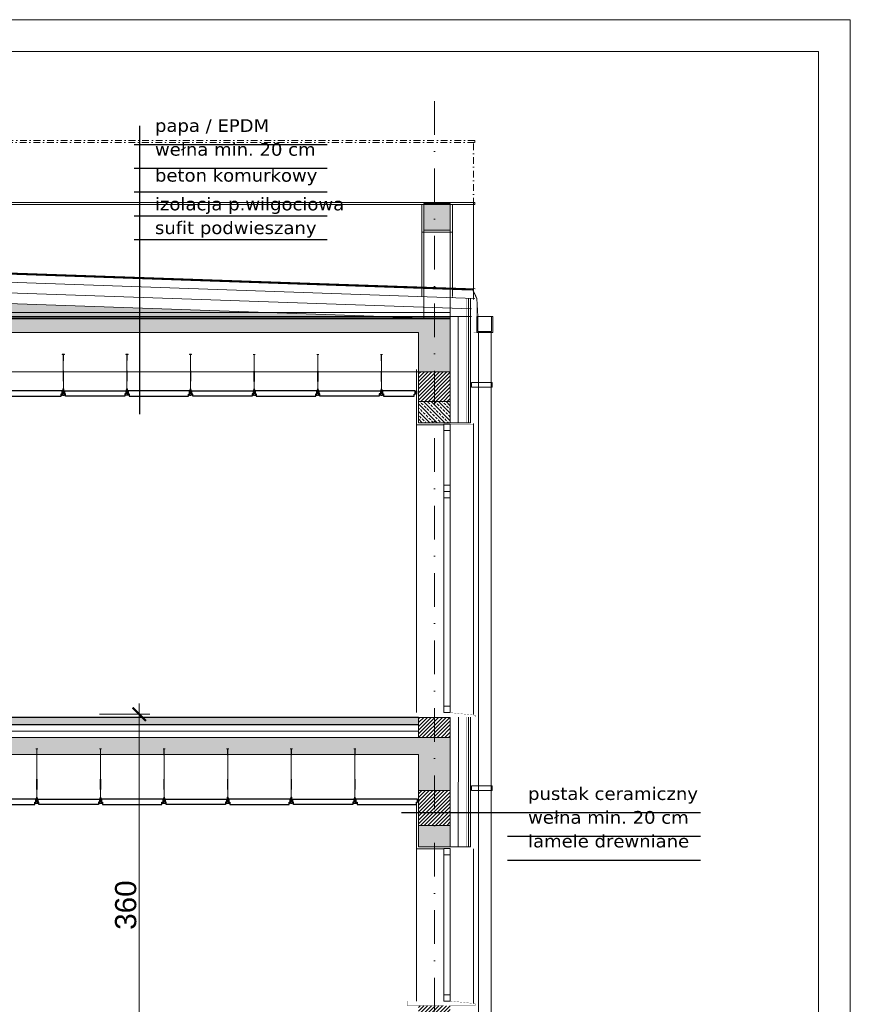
# Model space of a CAD drawing. Extents: x 4615668 to 9294084, y 5331114 to 10688993.
# Tile 34 of 181: x 4653100 to 4653884, y 5338565 to 5339494. Entities that reach past the tile are written whole.
import ezdxf
from ezdxf.lldxf.tags import DXFTag

# ---------------------------------------------------------------- set-up
doc = ezdxf.new("R2010")
doc.units = 0
doc.header["$MEASUREMENT"] = 0
doc.linetypes.add('DASHDOT', pattern=[25.4, 12.7, -6.35, 0, -6.35])
for name, color, linetype in [('_', 7, 'Continuous'), ('DIM', 7, 'Continuous'), ('K_WIDOK', 8, 'Continuous'), ('sciany', 1, 'Continuous'), ('STOLARKA', 4, 'Continuous'), ('strop podw.', 3, 'Continuous')]:
    doc.layers.add(name, color=color, linetype=linetype)
for name, color, linetype, lineweight in [('balustrada', 252, 'Continuous', 5), ('hatch', 253, 'Continuous', 0), ('ocieplenie', 214, 'Continuous', 13), ('Osie', 175, 'DASHDOT', 9), ('posadzka', 94, 'Continuous', 15), ('sciany - mur', 1, 'Continuous', 30), ('tynk', 252, 'Continuous', 5), ('wieszaki suf.p.', 253, 'Continuous', 5)]:
    doc.layers.add(name, color=color, linetype=linetype, lineweight=lineweight)
doc.styles.add('Arial Narrow 20', font='arial.ttf', dxfattribs={"height": 20})
doc.styles.add('janusz', font='txt', dxfattribs={"height": 10})
doc.linetypes.add('BATTING', pattern='A,0.00254,-2.54,[134,ltypeshp.shx,S=2.54,R=0,X=-2.54,Y=0],-5.08,[134,ltypeshp.shx,S=2.54,R=180,X=2.54,Y=0],-2.54', length=10.16254)
tags = doc.linetypes.add('DASH', pattern=[15, 10, -5]).pattern_tags.tags
tags[6:7] = [DXFTag(74, 4), DXFTag(75, 0), DXFTag(340, '0'), DXFTag(46, 0.0), DXFTag(50, 0.0), DXFTag(44, 0.0), DXFTag(45, 0.0)]
tags[4:5] = [DXFTag(74, 4), DXFTag(75, 0), DXFTag(340, '0'), DXFTag(46, 0.0), DXFTag(50, 0.0), DXFTag(44, 0.0), DXFTag(45, 0.0)]
doc.dimstyles.new('1do100 ok', dxfattribs={"dimscale": 0.5, "dimtxt": 12, "dimasz": 25, "dimexe": 20, "dimexo": 0, "dimgap": 5, "dimtad": 1, "dimdec": 0, "dimzin": 9, "dimtxsty": 'Arial Narrow 20', "dimblk": 'ARCHTICK', "dimcen": 3, "dimdle": 20, "dimclrd": 256, "dimclre": 256, "dimclrt": 256, "dimadec": 0, "dimazin": 2, "dimtfac": 1, "dimtdec": 0, "dimtix": 1, "dimtmove": 2, "dimatfit": 3, "dimldrblk": 'NONE', "dimfxl": 0, "dimtvp": 1, "dimtolj": 1, "dimtzin": 0, "dimlwd": 5, "dimlwe": 5, "dimarcsym": 0})
pattern_1 = [(135, (-153.957, 5826.2337), (-3.535533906, -3.535533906), []), (135, (-153.957, 5829.769), (-3.535533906, -3.535533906), [2.5, -1.25])]
pattern_2 = [(45, (-153.957, 5826.2337), (-1.767766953, 1.767766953), [])]

# ---------------------------------------------------------------- blocks, each defined once
blk = doc.blocks.new('_ArchTick')
at = {"color": 0, "linetype": 'ByBlock', "const_width": 0.15}
blk.add_lwpolyline([(-0.5, -0.5), (0.5, 0.5)], dxfattribs=at)
blk = doc.blocks.new('*D3235')
at = {"layer": 'Defpoints', "color": 0, "lineweight": 0, "ltscale": 40}
for p in [(4653134.28, 5338838.75), (4653134.28, 5338478.75), (4653213.26, 5338478.75)]:
    blk.add_point(p, dxfattribs=at)
at = {"layer": 'DIM', "lineweight": 5, "ltscale": 40}
for p, q in [((4653213.26, 5338848.75), (4653213.26, 5338468.75)), ((4653175.76, 5338838.75), (4653223.26, 5338838.75)), ((4653175.76, 5338478.75), (4653223.26, 5338478.75))]:
    blk.add_line(p, q, dxfattribs=at)
at = {"layer": 'DIM', "linetype": 'ByBlock', "lineweight": 5, "ltscale": 40, "xscale": 12.5, "yscale": 12.5, "zscale": 12.5}
for p, rotation in [((4653213.26, 5338838.75), 90), ((4653213.26, 5338478.75), 270)]:
    blk.add_blockref('_ArchTick', p, dxfattribs=dict(at, rotation=rotation))
at = {"layer": 'DIM', "lineweight": 0, "ltscale": 40, "insert": (4653200.54, 5338658.75), "char_height": 20, "attachment_point": 5, "rotation": 90, "style": 'Arial Narrow 20'}
blk.add_mtext('\\A1;360', dxfattribs=at)
blk = doc.blocks.new('_None')
blk = doc.blocks.new('A$C604A1FD6')
at = {"color": 0, "ltscale": 60}
for p, q in [((0, 5), (0, 2)), ((1, 5), (1, 2)), ((60, 5), (60, 2))]:
    blk.add_line(p, q, dxfattribs=at)
blk.add_lwpolyline([(58, 2), (58, 0), (2, 0), (2, 2), (1, 2), (1, 5), (59, 5), (59, 2)], close=True, dxfattribs=at)
blk = doc.blocks.new('G$CDA4F7F8F')
at = {"layer": 'wieszaki suf.p.'}
for p, q in [((1.46, 6.08), (1.46, 47.58)), ((1.47, 14.07), (1.46, 6.08))]:
    blk.add_line(p, q, dxfattribs=at)
at = {"layer": 'wieszaki suf.p.', "linetype": 'Continuous'}
for p, q in [((1.26, 13.27), (1.26, 22.99)), ((1.66, 13.27), (1.66, 22.99))]:
    blk.add_line(p, q, dxfattribs=at)
at = {"layer": 'wieszaki suf.p.'}
blk.add_lwpolyline([(1.56, 45.72), (1.36, 45.72), (1.36, 51.52), (0.46, 51.52), (0.46, 51.72), (2.46, 51.72), (2.46, 51.52), (1.56, 51.52)], close=True, dxfattribs=at)
for points in [[(0.86, 5.16), (1.09, 5.16), (1.09, 2.91, 0.309747), (1.84, 2.91), (1.84, 5.16), (2.07, 5.16), (2.07, 1.37, 0.050199), (2.1, 0.88, 0.462729), (2.41, 0.81), (2.76, 1.11, -0.591447), (2.92, 1.04), (2.92, 0.14, -0.336476), (2.79, 0), (2.51, 0), (2.51, 0.2), (1.85, 0.2), (1.85, 0), (1.08, 0), (1.08, 0.2), (0.42, 0.2), (0.42, 0), (0.14, 0, -0.336476), (0, 0.14), (0, 1.04, -0.591447), (0.17, 1.11), (0.52, 0.81, 0.462729), (0.82, 0.88, 0.050199), (0.86, 1.37)], [(1.09, 5.16), (1.09, 5.91, -0.440677), (1.84, 5.91), (1.84, 2.91, -0.309747), (1.09, 2.91)]]:
    blk.add_lwpolyline(points, format="xyb", close=True, dxfattribs=at)
blk = doc.blocks.new('G$C599E6A1A')
at = {"layer": 'wieszaki suf.p.'}
for p, q in [((1.46, 6.08), (1.45, 34.57)), ((1.46, 14.07), (1.46, 6.08))]:
    blk.add_line(p, q, dxfattribs=at)
at = {"layer": 'wieszaki suf.p.', "linetype": 'Continuous'}
for p, q in [((1.27, 13.27), (1.27, 22.99)), ((1.67, 13.27), (1.67, 22.99))]:
    blk.add_line(p, q, dxfattribs=at)
at = {"layer": 'wieszaki suf.p.'}
blk.add_lwpolyline([(1.35, 32.72), (1.55, 32.72), (1.55, 38.52), (2.45, 38.52), (2.45, 38.72), (0.45, 38.72), (0.45, 38.52), (1.35, 38.52)], close=True, dxfattribs=at)
for points in [[(2.07, 5.16), (1.84, 5.16), (1.84, 2.91, -0.309747), (1.09, 2.91), (1.09, 5.16), (0.86, 5.16), (0.86, 1.37, -0.050199), (0.82, 0.88, -0.462729), (0.52, 0.81), (0.17, 1.11, 0.591447), (0, 1.04), (0, 0.14, 0.336476), (0.14, 0), (0.42, 0), (0.42, 0.2), (1.08, 0.2), (1.08, 0), (1.85, 0), (1.85, 0.2), (2.51, 0.2), (2.51, 0), (2.79, 0, 0.336476), (2.92, 0.14), (2.92, 1.04, 0.591447), (2.76, 1.11), (2.41, 0.81, -0.462729), (2.1, 0.88, -0.050199), (2.07, 1.37)], [(1.84, 5.16), (1.84, 5.91, 0.440677), (1.09, 5.91), (1.09, 2.91, 0.309747), (1.84, 2.91)]]:
    blk.add_lwpolyline(points, format="xyb", close=True, dxfattribs=at)
blk = doc.blocks.new('*D3242')
at = {"layer": 'Defpoints', "color": 0, "lineweight": 0, "ltscale": 40}
for p in [(4652374.34, 5339250.49), (4652635.04, 5339232.29), (4652373.66, 5339213.75), (4653504.74, 5339211.75), (4653524.66, 5339213.75)]:
    blk.add_point(p, dxfattribs=at)
at = {"layer": 'DIM', "lineweight": 5, "ltscale": 40}
blk.add_arc((4653446.38, 5339213.75), 811.56, 178.03699, 180, dxfattribs=at)
at = {"layer": 'DIM', "linetype": 'ByBlock', "lineweight": 5, "ltscale": 40, "xscale": 12.5, "yscale": 12.5, "zscale": 12.5}
for p, rotation in [((4652635.3, 5339241.55), 88.03698972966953), ((4652634.82, 5339213.75), 270)]:
    blk.add_blockref('_ArchTick', p, dxfattribs=dict(at, rotation=rotation))
at = {"layer": 'DIM', "lineweight": 0, "ltscale": 40, "insert": (4652622.27, 5339227.87), "char_height": 20, "attachment_point": 5, "rotation": 89.01849, "style": 'Arial Narrow 20'}
blk.add_mtext('\\A1;2%%d', dxfattribs=at)

msp = doc.modelspace()

# ---------------------------------------------------------------- hatches: boundary and pattern name
at = {"layer": 'hatch', "lineweight": 0, "ltscale": 40, "transparency": 33554687}
h = msp.add_hatch(dxfattribs=at)
h.set_pattern_fill('ANSI31', color=256, scale=20)
h.set_pattern_definition(pattern_2)
h.paths.add_polyline_path([(4652366.134, 5339211.752), (4652371.638, 5339211.753), (4652371.638, 5339329.626), (4652356.638, 5339329.626), (4652356.638, 5339211.753)])
h.paths.add_polyline_path([(4652375.638, 5339211.753), (4652375.638, 5339213.751), (4652375.638, 5339250.899), (4652375.638, 5339270.911), (4652375.638, 5339329.626), (4652371.638, 5339329.626), (4652371.638, 5339211.753)])
h.paths.add_polyline_path([(4652146.662, 5339215.865), (4652146.662, 5339153.751), (4652161.638, 5339153.751), (4652161.638, 5339215.865)])
h.paths.add_polyline_path([(4652165.638, 5339215.865), (4652161.638, 5339215.865), (4652161.638, 5339153.751), (4652165.638, 5339153.751)])
h.paths.add_polyline_path([(4652176.638, 5338816.751), (4652161.638, 5338816.751), (4652161.638, 5339133.751), (4652176.638, 5339133.751)])
h.paths.add_polyline_path([(4652161.638, 5338816.751), (4652161.638, 5339133.751), (4652146.638, 5339133.751), (4652146.638, 5338816.751)])
h.paths.add_polyline_path([(4652161.638, 5338748.751), (4652161.638, 5338796.751), (4652146.638, 5338796.751), (4652146.638, 5338748.751)])
h.paths.add_polyline_path([(4652176.638, 5338748.751), (4652176.638, 5338796.751), (4652161.638, 5338796.751), (4652161.638, 5338748.751)])
h.paths.add_polyline_path([(4652176.638, 5338468.751), (4652176.638, 5338475.751), (4652176.638, 5338476.376), (4652161.638, 5338476.376), (4652161.638, 5338463.751), (4652176.638, 5338463.751), (4652176.638, 5338468.751)], is_closed=False)
h.paths.add_polyline_path([(4652161.638, 5338476.376), (4652146.638, 5338476.376), (4652146.638, 5338463.751), (4652161.638, 5338463.751), (4652161.638, 5338476.376)], is_closed=False)
h.paths.add_polyline_path([(4652906.638, 5338703.751), (4652921.608, 5338703.751), (4652921.608, 5338766.751), (4652906.638, 5338766.751)])
h.paths.add_polyline_path([(4652925.638, 5338703.751), (4652925.638, 5338766.751), (4652921.608, 5338766.751), (4652921.608, 5338703.751)])
h.paths.add_polyline_path([(4653476.638, 5338463.751), (4653506.638, 5338463.751), (4653506.638, 5338563.751), (4653476.638, 5338563.751)])
h.paths.add_polyline_path([(4653476.637, 5338816.753), (4653506.638, 5338816.751), (4653506.638, 5338835.751), (4653476.637, 5338835.753)])
h.paths.add_polyline_path([(4652356.638, 5339211.753), (4652371.638, 5339211.751), (4652366.134, 5339211.752), (4652356.638, 5339211.753)], is_closed=False)
h = msp.add_hatch(dxfattribs=at)
h.set_pattern_fill('ANSI33', color=256, scale=20, angle=90)
h.set_pattern_definition(pattern_1)
h.paths.add_polyline_path([(4652375.638, 5339211.753), (4652371.638, 5339211.751), (4652371.638, 5339133.751), (4652386.638, 5339133.751), (4652386.638, 5339198.751), (4652906.638, 5339198.751), (4652906.638, 5339161.751), (4652921.608, 5339161.751), (4652921.608, 5339211.751), (4652375.638, 5339211.751)], is_closed=False)
h.paths.add_polyline_path([(4652146.638, 5339153.751), (4652146.638, 5339133.751), (4652176.638, 5339133.751), (4652176.638, 5339138.751), (4652356.638, 5339138.751), (4652356.638, 5339133.751), (4652371.638, 5339133.751), (4652371.638, 5339211.753), (4652356.63, 5339211.753), (4652356.633, 5339186.813), (4652356.633, 5339185.814), (4652356.638, 5339153.751), (4652146.638, 5339153.751)], is_closed=False)
h.paths.add_polyline_path([(4652936.638, 5339198.751), (4653476.638, 5339198.751), (4653476.638, 5339161.754), (4653491.638, 5339161.754), (4653491.638, 5339211.751), (4652921.608, 5339211.751), (4652921.608, 5339161.751), (4652936.638, 5339161.751), (4652936.638, 5339198.751)], is_closed=False)
h.paths.add_polyline_path([(4652161.638, 5338816.751), (4652161.638, 5338796.751), (4652176.638, 5338796.751), (4652176.638, 5338800.751), (4652356.638, 5338800.751), (4652356.638, 5338728.751), (4652371.638, 5338728.751), (4652371.638, 5338816.751), (4652161.638, 5338816.751)], is_closed=False)
h.paths.add_polyline_path([(4652146.638, 5338796.751), (4652161.638, 5338796.751), (4652161.638, 5338816.751), (4652146.638, 5338816.751), (4652146.638, 5338796.751)], is_closed=False)
h.paths.add_polyline_path([(4652161.638, 5338728.751), (4652161.638, 5338748.751), (4652146.638, 5338748.751), (4652146.638, 5338728.751), (4652161.638, 5338728.751)], is_closed=False)
h.paths.add_polyline_path([(4652176.638, 5338728.751), (4652176.638, 5338748.751), (4652161.638, 5338748.751), (4652161.638, 5338728.751), (4652176.638, 5338728.751)], is_closed=False)
h.paths.add_polyline_path([(4652542.638, 5338816.751), (4652371.638, 5338816.751), (4652371.638, 5338728.751), (4652386.638, 5338728.751), (4652386.638, 5338800.751), (4652542.638, 5338801.751), (4652542.638, 5338816.751)], is_closed=False)
h.paths.add_polyline_path([(4653491.638, 5339319.452), (4653491.638, 5339295.326), (4653506.626, 5339295.326), (4653506.626, 5339319.452), (4653491.638, 5339319.452)], is_closed=False)
h.paths.add_polyline_path([(4653481.626, 5339319.452), (4653481.626, 5339295.326), (4653491.638, 5339295.326), (4653491.638, 5339319.452), (4653481.626, 5339319.452)], is_closed=False)
h.paths.add_polyline_path([(4653491.638, 5338816.751), (4653491.638, 5338766.751), (4653506.638, 5338766.751), (4653506.638, 5338816.751), (4653491.638, 5338816.751)], is_closed=False)
h.paths.add_polyline_path([(4653491.638, 5338382.754), (4653491.638, 5338342.754), (4653521.608, 5338342.754), (4653521.608, 5338382.754), (4653491.638, 5338382.754)], is_closed=False)
h.paths.add_polyline_path([(4653491.638, 5338342.754), (4653491.638, 5338382.754), (4653461.608, 5338382.754), (4653461.608, 5338342.754), (4653491.638, 5338342.754)], is_closed=False)
h.paths.add_polyline_path([(4652891.638, 5338342.888), (4652921.608, 5338342.888), (4652921.608, 5338382.754), (4652891.638, 5338382.754), (4652891.638, 5338342.888)], is_closed=False)
h.paths.add_polyline_path([(4652921.608, 5338342.888), (4652951.608, 5338342.888), (4652951.608, 5338382.754), (4652921.608, 5338382.754), (4652921.608, 5338342.888)], is_closed=False)
h.paths.add_polyline_path([(4652341.608, 5338382.754), (4652341.608, 5338342.754), (4652371.638, 5338342.754), (4652371.638, 5338382.754), (4652341.608, 5338382.754)], is_closed=False)
h.paths.add_polyline_path([(4652371.638, 5338342.754), (4652401.608, 5338342.754), (4652401.608, 5338382.754), (4652371.638, 5338382.754), (4652371.638, 5338342.754)], is_closed=False)
h.paths.add_polyline_path([(4652131.638, 5338382.754), (4652131.638, 5338342.754), (4652161.638, 5338342.754), (4652161.638, 5338382.754), (4652131.638, 5338382.754)], is_closed=False)
h.paths.add_polyline_path([(4652161.638, 5338342.754), (4652191.638, 5338342.754), (4652191.638, 5338382.754), (4652161.638, 5338382.754), (4652161.638, 5338342.754)], is_closed=False)
h.paths.add_polyline_path([(4652146.638, 5339153.751), (4652146.638, 5339133.751), (4652161.638, 5339133.751), (4652161.638, 5339153.751), (4652146.638, 5339153.751)], is_closed=False, flags=16)
at = {"layer": 'hatch', "lineweight": 0, "ltscale": 40}
h = msp.add_hatch(dxfattribs=at)
h.set_pattern_fill('AR-CONC', color=256)
h.set_pattern_definition([(50, (-153.957, 5826.2337), (7.172601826, -0.62752135), [0.75, -8.25]), (355, (-153.957, 5826.234), (-1.387513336, 7.521921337), [0.6, -6.6]), (100.45144446, (-153.359, 5826.1814), (5.785088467, 6.89439991), [0.63740192, -7.01142112]), (46.1842, (-153.957, 5828.234), (10.672413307, -1.655192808), [1.125, -12.375]), (96.63563549, (-153.068, 5828.096), (9.346619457, 9.741186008), [0.95610342, -10.5171376]), (351.18416399, (-153.957, 5828.234), (9.34661945, 9.741186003), [0.9, -9.90000001]), (21, (-152.957, 5827.7337), (5.969070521, -4.0261889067), [0.75, -8.25]), (326, (-152.957, 5827.734), (2.433153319, 7.2515004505), [0.6, -6.6]), (71.45144474, (-152.4595, 5827.398), (8.402223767, 3.225311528), [0.6374019, -7.01142112]), (37.5, (-153.957, 5826.2337), (0.1215985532, 3.3289385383), [0, -6.52, 0, -6.7, 0, -6.625]), (7.5, (-153.957, 5826.2337), (2.6306953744, 3.9441171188), [0, -3.82, 0, -6.37, 0, -2.525]), (327.5, (-156.187, 5826.2337), (5.3382243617, -0.2255487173), [0, -2.5, 0, -7.8, 0, -10.35]), (317.5, (-157.187, 5826.2337), (5.8318616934, 1.0010498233), [0, -3.25, 0, -5.18, 0, -7.35])])
h.paths.add_polyline_path([(4652921.608, 5339232.002), (4652376.638, 5339250.864), (4652376.638, 5339213.751), (4652921.608, 5339213.751), (4652921.608, 5339232.002)], is_closed=False)
h.paths.add_polyline_path([(4652603.793, 5339214.097), (4652604.376, 5339214.097), (4652644.711, 5339213.406), (4652644.128, 5339213.406)])
h.paths.add_polyline_path([(4652921.608, 5339232.002), (4652921.608, 5339213.751), (4653448.93, 5339213.751), (4652921.608, 5339232.002)], is_closed=False)
at = {"layer": 'hatch', "lineweight": 0, "ltscale": 40, "transparency": 33554687}
h = msp.add_hatch(dxfattribs=at)
h.set_pattern_fill('ANSI33', color=256, scale=20, angle=90)
h.set_pattern_definition(pattern_1)
h.paths.add_polyline_path([(4653506.638, 5339161.754), (4653506.638, 5339211.754), (4653491.638, 5339211.751), (4653491.638, 5339161.754), (4653506.638, 5339161.754)], is_closed=False)
h.paths.add_polyline_path([(4652936.638, 5338766.751), (4652936.638, 5338800.751), (4653476.638, 5338800.751), (4653476.638, 5338766.751), (4653491.638, 5338766.751), (4653491.638, 5338816.751), (4652921.608, 5338816.751), (4652921.608, 5338766.751), (4652936.638, 5338766.751)], is_closed=False)
h.paths.add_polyline_path([(4653506.638, 5338713.751), (4653506.638, 5338733.751), (4653491.638, 5338733.751), (4653491.638, 5338713.751), (4653506.638, 5338713.751)], is_closed=False)
h.paths.add_polyline_path([(4653491.638, 5338713.751), (4653491.638, 5338733.751), (4653476.638, 5338733.751), (4653476.638, 5338713.751), (4653491.638, 5338713.751)], is_closed=False)
h.paths.add_polyline_path([(4652906.638, 5338766.751), (4652921.608, 5338766.751), (4652921.608, 5338816.751), (4652750.638, 5338816.751), (4652750.638, 5338800.751), (4652906.638, 5338800.751), (4652906.638, 5338766.751)], is_closed=False)
h.paths.add_polyline_path([(4652906.638, 5338683.751), (4652921.608, 5338683.751), (4652921.608, 5338703.751), (4652906.638, 5338703.751), (4652906.638, 5338683.751)], is_closed=False)
h.paths.add_polyline_path([(4652925.638, 5338683.751), (4652925.638, 5338703.751), (4652921.608, 5338703.751), (4652921.608, 5338683.751), (4652925.638, 5338683.751)], is_closed=False)
h.paths.add_polyline_path([(4652731.652, 5338800.751), (4652731.638, 5338816.751), (4652561.638, 5338816.751), (4652561.652, 5338800.751), (4652731.652, 5338800.751)], is_closed=False)
h.paths.add_polyline_path([(4652542.638, 5338816.751), (4652542.744, 5338800.751), (4652561.744, 5338800.751), (4652561.638, 5338816.751), (4652542.638, 5338816.751)], is_closed=False)
h.paths.add_polyline_path([(4652750.638, 5338801.751), (4652750.638, 5338816.751), (4652731.638, 5338816.751), (4652731.638, 5338801.751), (4652750.638, 5338801.751)], is_closed=False)
h = msp.add_hatch(dxfattribs=at)
h.set_pattern_fill('ANSI31', color=256, scale=20)
h.set_pattern_definition(pattern_2)
h.paths.add_polyline_path([(4653491.638, 5339161.754), (4653476.638, 5339161.754), (4653476.638, 5339133.741), (4653491.638, 5339133.741), (4653491.638, 5339161.754)], is_closed=False)
h.paths.add_polyline_path([(4653506.638, 5339133.741), (4653506.638, 5339161.754), (4653491.638, 5339161.754), (4653491.638, 5339133.741), (4653506.638, 5339133.741)], is_closed=False)
h = msp.add_hatch(dxfattribs=at)
h.set_pattern_fill('ANSI33', color=256, scale=20, angle=90)
h.set_pattern_definition([(135, (-153.957, 5826.2337), (-3.535533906, -3.535533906), []), (135, (-153.957, 5829.769), (-3.535533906, -3.535533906), [2.5, -1.25])])
h.paths.add_polyline_path([(4653476.638, 5339133.741), (4653476.638, 5339113.741), (4653491.638, 5339113.741), (4653491.638, 5339133.741), (4653476.638, 5339133.741)], is_closed=False)
h.paths.add_polyline_path([(4653506.638, 5339133.741), (4653491.638, 5339133.741), (4653491.638, 5339113.741), (4653506.638, 5339113.741), (4653506.638, 5339133.741)], is_closed=False)
h = msp.add_hatch(dxfattribs=at)
h.set_pattern_fill('ANSI36', color=256, scale=20, angle=90)
h.set_pattern_definition([(135, (-153.957, 5826.2337), (-4.8613591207, 1.3258252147), [6.25, -1.25, 0, -1.25])])
h.paths.add_polyline_path([(4652371.638, 5338828.751), (4652561.638, 5338828.751), (4652561.638, 5338835.751), (4652371.638, 5338835.751), (4652371.638, 5338828.751)], is_closed=False)
h.paths.add_polyline_path([(4652731.638, 5338828.751), (4652731.638, 5338835.751), (4652561.638, 5338835.751), (4652561.638, 5338828.751), (4652731.638, 5338828.751)], is_closed=False)
h.paths.add_polyline_path([(4652750.638, 5338828.751), (4652750.638, 5338835.751), (4652731.638, 5338835.751), (4652731.638, 5338828.751), (4652750.638, 5338828.751)], is_closed=False)
h.paths.add_polyline_path([(4652921.608, 5338828.751), (4652921.608, 5338835.751), (4652750.638, 5338835.751), (4652750.638, 5338828.751), (4652921.608, 5338828.751)], is_closed=False)
h.paths.add_polyline_path([(4653476.637, 5338828.751), (4653476.638, 5338835.751), (4652921.608, 5338835.751), (4652921.608, 5338828.751), (4653476.637, 5338828.751)], is_closed=False)
h.paths.add_polyline_path([(4652176.638, 5338835.751), (4652176.638, 5338828.751), (4652371.638, 5338828.751), (4652371.638, 5338835.751), (4652176.638, 5338835.751)], is_closed=False)
h = msp.add_hatch(dxfattribs=at)
h.set_pattern_fill('ANSI31', color=256, scale=20)
h.set_pattern_definition(pattern_2)
h.paths.add_polyline_path([(4653506.638, 5338733.751), (4653506.638, 5338766.751), (4653491.638, 5338766.751), (4653491.638, 5338733.751), (4653506.638, 5338733.751)], is_closed=False)
h.paths.add_polyline_path([(4653491.638, 5338733.751), (4653491.638, 5338766.751), (4653476.638, 5338766.751), (4653476.638, 5338733.751), (4653491.638, 5338733.751)], is_closed=False)

# ---------------------------------------------------------------- linework, layer by layer
at = {"linetype": 'DASHDOT', "lineweight": 0, "ltscale": 0.5}
msp.add_line((4653528.638, 5339319.452), (4653528.638, 5339377.876), dxfattribs=at)
at = {"lineweight": 0, "ltscale": 40}
for p, q in [((4653479.626, 5339232.701), (4653479.626, 5339295.326)), ((4653508.626, 5339232.692), (4653508.626, 5339295.326)), ((4652375.949, 5339279.906), (4653529.949, 5339239.964)), ((4653508.626, 5339231.697), (4653508.626, 5339232.191))]:
    msp.add_line(p, q, dxfattribs=at)
at = {"color": 0, "ltscale": 60}
for p, q in [((4653441.665, 5339143.812), (4653441.663, 5339140.812)), ((4653473.637, 5339143.776), (4653473.635, 5339140.776)), ((4653474.637, 5339143.775), (4653474.635, 5339140.775))]:
    msp.add_line(p, q, dxfattribs=at)
at = {"linetype": 'DASHDOT', "lineweight": 0, "ltscale": 0.5}
msp.add_lwpolyline([(4652332.589, 5339377.875), (4653529.611, 5339377.876), (4653529.611, 5339379.732), (4652332.589, 5339379.769)], close=True, dxfattribs=at)
at = {"lineweight": 0, "ltscale": 40}
for points in [[(4652376.638, 5339319.451), (4653529.611, 5339319.452), (4653529.611, 5339321.307), (4652376.638, 5339321.344)], [(4653479.626, 5339293.326), (4653508.626, 5339293.326), (4653508.626, 5339319.452), (4653479.626, 5339319.452)]]:
    msp.add_lwpolyline(points, close=True, dxfattribs=at)
at = {"lineweight": 0, "ltscale": 40, "const_width": 0.1}
msp.add_lwpolyline([(4653479.626, 5339319.452), (4653479.626, 5339321.309), (4653508.626, 5339321.308), (4653508.626, 5339319.452)], dxfattribs=at)
at = {"color": 1, "lineweight": 0, "ltscale": 40}
for points in [[(4653481.626, 5339295.326), (4653506.638, 5339295.326), (4653506.638, 5339320.326), (4653481.626, 5339320.326)], [(4653476.638, 5339133.741), (4653506.638, 5339133.741), (4653506.638, 5339161.754), (4653476.638, 5339161.754)], [(4653476.638, 5339113.741), (4653506.638, 5339113.741), (4653506.638, 5339133.741), (4653476.638, 5339133.741)], [(4653476.638, 5338713.751), (4653506.638, 5338713.751), (4653506.638, 5338733.751), (4653476.638, 5338733.751)]]:
    msp.add_lwpolyline(points, close=True, dxfattribs=at)
at = {"lineweight": 0, "ltscale": 40}
for points in [[(4652376.638, 5339314.722), (4652376.638, 5339212.751), (4653506.626, 5339212.751)], [(4652381.638, 5339314.722), (4652381.638, 5339217.751), (4653506.626, 5339217.751)], [(4653500.638, 5339111.741), (4653474.638, 5339111.741), (4653474.637, 5339163.926)]]:
    msp.add_lwpolyline(points, dxfattribs=at)
at = {"color": 5, "lineweight": 0, "ltscale": 40}
msp.add_lwpolyline([(4653531.639, 5339230.97), (4653532.638, 5339213.751)], dxfattribs=at)
at = {"color": 1, "lineweight": 0, "ltscale": 40}
for points in [[(4652936.638, 5339198.751), (4653476.638, 5339198.751), (4653476.638, 5339161.754), (4653506.638, 5339161.754), (4653506.638, 5339211.754), (4652375.638, 5339211.751)], [(4653506.638, 5338816.751), (4653506.638, 5338835.751), (4653476.638, 5338835.751), (4653476.636, 5338816.755)], [(4652386.638, 5338800.732), (4652386.638, 5338728.751), (4652356.638, 5338728.751), (4652356.638, 5338800.751), (4652176.638, 5338800.751), (4652176.638, 5338796.751), (4652146.638, 5338796.751), (4652146.638, 5338816.751), (4653506.638, 5338816.751), (4653506.638, 5338766.751), (4653476.638, 5338766.751), (4653476.638, 5338800.751), (4652936.638, 5338800.751), (4652936.638, 5338766.751), (4652906.638, 5338766.751), (4652906.638, 5338800.751), (4652386.638, 5338800.751)], [(4653476.638, 5338766.751), (4653476.638, 5338713.751), (4653506.638, 5338713.751), (4653506.638, 5338766.751)]]:
    msp.add_lwpolyline(points, dxfattribs=at)
at = {"layer": '_', "lineweight": 25, "ltscale": 4}
for p, q in [((4653213.457, 5339393.59), (4653213.457, 5339121.757)), ((4653208.602, 5339376.118), (4653390.553, 5339376.118)), ((4653208.602, 5339353.716), (4653390.553, 5339353.716)), ((4653208.602, 5339331.314), (4653390.553, 5339331.314)), ((4653208.602, 5339308.912), (4653390.553, 5339308.912)), ((4653208.602, 5339286.51), (4653390.553, 5339286.51)), ((4653460.513, 5338746.065), (4653742.464, 5338746.065)), ((4653560.513, 5338723.663), (4653742.464, 5338723.663)), ((4653560.513, 5338701.261), (4653742.464, 5338701.261))]:
    msp.add_line(p, q, dxfattribs=at)
at = {"layer": 'balustrada', "lineweight": 0, "ltscale": 40}
msp.add_line((4653528.638, 5339319.452), (4653528.64, 5339230.069), dxfattribs=at)
for points in [[(4653546.638, 5339198.751), (4653531.638, 5339198.751), (4653531.638, 5339213.751), (4653546.638, 5339213.751)], [(4653545.638, 5339199.751), (4653532.638, 5339199.751), (4653532.638, 5339213.751), (4653545.638, 5339213.751)], [(4653526.638, 5339147.167), (4653546.138, 5339147.167), (4653546.138, 5339151.762), (4653526.638, 5339151.762)], [(4653526.638, 5338766.789), (4653546.138, 5338766.789), (4653546.138, 5338771.385), (4653526.638, 5338771.385)]]:
    msp.add_lwpolyline(points, close=True, dxfattribs=at)
for points in [[(4653533.138, 5338461.644), (4653533.138, 5338461.644), (4653533.138, 5339198.751)], [(4653545.138, 5338461.348), (4653545.138, 5338461.348), (4653545.138, 5339198.751)]]:
    msp.add_lwpolyline(points, dxfattribs=at)
at = {"layer": 'hatch', "linetype": 'BATTING', "lineweight": 0}
msp.add_line((4652375.984, 5339260.893), (4653526.639, 5339221.067), dxfattribs=at)
at = {"layer": 'hatch', "linetype": 'BATTING', "lineweight": 0, "ltscale": 0.75}
for p, q in [((4653514.138, 5339113.741), (4653514.138, 5339213.751)), ((4653514.138, 5338713.751), (4653514.457, 5338836.126))]:
    msp.add_line(p, q, dxfattribs=at)
at = {"layer": 'hatch', "linetype": 'BATTING', "lineweight": 0, "ltscale": 0.6}
msp.add_line((4652176.638, 5338822.751), (4653476.595, 5338822.751), dxfattribs=at)
at = {"layer": 'hatch', "color": 252}
for points in [[(4651783.907, 5338019.817), (4653883.907, 5338019.817), (4653883.907, 5339493.817), (4651783.907, 5339493.817)], [(4651783.907, 5338019.817), (4653883.907, 5338019.817), (4653883.907, 5339493.817), (4651783.907, 5339493.817)], [(4651943.907, 5339463.817), (4653853.907, 5339463.817), (4653853.907, 5338049.817), (4651943.907, 5338049.817)]]:
    msp.add_lwpolyline(points, close=True, dxfattribs=at)
at = {"layer": 'K_WIDOK', "lineweight": 0, "ltscale": 40}
msp.add_line((4653476.638, 5339161.754), (4652386.648, 5339161.754), dxfattribs=at)
at = {"layer": 'ocieplenie', "lineweight": 0, "ltscale": 40}
for p, q in [((4652375.638, 5339270.911), (4653529.638, 5339230.97)), ((4652375.638, 5339250.899), (4653506.715, 5339211.751))]:
    msp.add_line(p, q, dxfattribs=at)
for points, const_width in [([(4653506.638, 5339113.741), (4653521.638, 5339113.741), (4653521.64, 5339231.074)], 0.3), ([(4653506.638, 5339111.741), (4653528.638, 5339111.741), (4653528.64, 5339231.073)], 0.1), ([(4653506.638, 5338713.751), (4653521.638, 5338713.751), (4653521.638, 5338836.126)], 0.3), ([(4653506.638, 5338711.751), (4653528.638, 5338711.751), (4653528.638, 5338836.126)], 0.1)]:
    msp.add_lwpolyline(points, dxfattribs=dict(at, const_width=const_width))
for points in [[(4653506.638, 5339113.741), (4653525.638, 5339113.741), (4653525.64, 5339231.074)], [(4653506.638, 5339113.741), (4653523.638, 5339113.741), (4653523.64, 5339231.074)], [(4653506.638, 5338713.751), (4653525.638, 5338713.751), (4653525.638, 5338836.126)], [(4653506.644, 5338713.751), (4653523.644, 5338713.751), (4653523.638, 5338836.126)]]:
    msp.add_lwpolyline(points, dxfattribs=at)
at = {"layer": 'ocieplenie', "lineweight": 0, "ltscale": 40, "const_width": 0.2}
for points in [[(4653531.639, 5339230.97), (4653528.641, 5339231.073), (4653528.639, 5339198.751), (4653531.639, 5339198.751)], [(4653500.638, 5338840.251), (4653474.638, 5338840.251), (4653474.638, 5338836.126), (4653500.638, 5338836.126)], [(4653506.638, 5338840.251), (4653530.096, 5338837.827), (4653530.096, 5338836.126), (4653506.638, 5338836.126)], [(4653500.638, 5338568.251), (4653466.02, 5338568.251), (4653466.02, 5338564.126), (4653500.638, 5338564.126)], [(4653506.638, 5338568.251), (4653530.096, 5338565.827), (4653530.096, 5338564.126), (4653506.638, 5338564.126)]]:
    msp.add_lwpolyline(points, close=True, dxfattribs=at)
at = {"layer": 'Osie', "lineweight": 0, "ltscale": 2.5}
msp.add_line((4653491.638, 5339417.034), (4653491.638, 5338466.751), dxfattribs=at)
at = {"layer": 'posadzka', "lineweight": 0, "ltscale": 40, "const_width": 0.15}
msp.add_lwpolyline([(4652176.638, 5338838.751), (4653474.638, 5338838.751)], dxfattribs=at)
at = {"layer": 'sciany', "linetype": 'DASH', "lineweight": 0, "ltscale": 0.5}
for p, q in [((4653481.626, 5339212.251), (4653481.626, 5339295.326)), ((4653506.638, 5339211.754), (4653506.638, 5339295.326))]:
    msp.add_line(p, q, dxfattribs=at)
at = {"layer": 'sciany', "ltscale": 40}
for p, q in [((4652375.915, 5339278.906), (4653526.639, 5339239.079)), ((4653476.638, 5338835.751), (4652176.638, 5338835.751)), ((4653476.638, 5338828.751), (4652176.638, 5338828.751))]:
    msp.add_line(p, q, dxfattribs=at)
at = {"layer": 'sciany - mur', "color": 251, "lineweight": 0, "ltscale": 40}
for p, q in [((4652375.638, 5339213.751), (4653526.638, 5339213.751)), ((4652375.638, 5339211.751), (4653506.715, 5339211.751)), ((4653476.715, 5339113.741), (4653506.715, 5339113.741))]:
    msp.add_line(p, q, dxfattribs=at)
at = {"layer": 'sciany - mur', "color": 252, "linetype": 'DASHDOT', "lineweight": 0, "const_width": 1}
for points in [[(4652376.138, 5339314.744), (4652376.138, 5339212.251), (4653506.626, 5339212.251)], [(4652375.638, 5339279.594), (4653526.635, 5339239.579), (4653527.492, 5339239.549), (4653531.639, 5339230.97)]]:
    msp.add_lwpolyline(points, dxfattribs=at)
at = {"layer": 'STOLARKA', "color": 5, "lineweight": 0}
for p, q in [((4653474.638, 5338840.251), (4653474.638, 5339111.741)), ((4653528.638, 5338841.523), (4653528.638, 5339113.012)), ((4653528.638, 5338838.422), (4653528.638, 5339112.024)), ((4653474.638, 5338711.751), (4653474.638, 5338568.251)), ((4653528.638, 5338711.751), (4653528.638, 5338566.092))]:
    msp.add_line(p, q, dxfattribs=at)
for points in [[(4653506.638, 5339112.241), (4653506.638, 5339106.241), (4653500.638, 5339106.241), (4653500.638, 5339112.241)], [(4653506.638, 5339106.241), (4653506.638, 5338840.251), (4653500.638, 5338840.251), (4653500.638, 5339106.241)], [(4653506.638, 5339054.751), (4653506.638, 5339048.751), (4653500.638, 5339048.751), (4653500.638, 5339054.751)], [(4653506.638, 5339048.751), (4653506.638, 5339042.751), (4653500.638, 5339042.751), (4653500.638, 5339048.751)], [(4653506.638, 5338846.251), (4653506.638, 5338840.251), (4653500.638, 5338840.251), (4653500.638, 5338846.251)], [(4653506.638, 5338712.251), (4653506.638, 5338706.251), (4653500.638, 5338706.251), (4653500.638, 5338712.251)], [(4653500.638, 5338568.251), (4653506.638, 5338568.251), (4653506.638, 5338712.251), (4653500.638, 5338712.251)], [(4653506.638, 5338574.251), (4653506.638, 5338568.251), (4653500.638, 5338568.251), (4653500.638, 5338574.251)]]:
    msp.add_lwpolyline(points, close=True, dxfattribs=at)
at = {"layer": 'strop podw.', "ltscale": 60}
msp.add_line((4653261.661, 5339143.813), (4653261.661, 5339140.813), dxfattribs=at)
msp.add_lwpolyline([(4653443.663, 5339140.811), (4653443.662, 5339138.811), (4653472.634, 5339138.776), (4653472.635, 5339140.776), (4653473.635, 5339140.776), (4653473.637, 5339143.776), (4653442.665, 5339143.811), (4653442.663, 5339140.811)], close=True, dxfattribs=at)
at = {"layer": 'tynk', "lineweight": 0, "ltscale": 40}
msp.add_lwpolyline([(4653474.638, 5338755.728), (4653474.638, 5338711.751), (4653500.638, 5338711.751)], dxfattribs=at)

# ---------------------------------------------------------------- block references
at = {"lineweight": 0, "ltscale": 40}
for name, p in [('G$C599E6A1A', (4653140.197, 5339139.497)), ('G$C599E6A1A', (4653200.194, 5339139.541)), ('G$C599E6A1A', (4653260.194, 5339139.497)), ('G$C599E6A1A', (4653320.201, 5339139.453)), ('G$C599E6A1A', (4653380.197, 5339139.461)), ('G$C599E6A1A', (4653440.198, 5339139.461)), ('G$CDA4F7F8F', (4653175.215, 5338754.53)), ('G$CDA4F7F8F', (4653415.215, 5338754.53))]:
    msp.add_blockref(name, p, dxfattribs=at)
at = {"lineweight": 0, "ltscale": 40, "xscale": -1}
for p in [(4653118.132, 5338754.53), (4653238.13, 5338754.486), (4653298.137, 5338754.53), (4653358.134, 5338754.537)]:
    msp.add_blockref('G$CDA4F7F8F', p, dxfattribs=at)
at = {"layer": 'strop podw.', "ltscale": 60, "xscale": -1}
for p in [(4653141.663, 5339138.812), (4653381.663, 5339138.812), (4653116.676, 5338753.75), (4653356.676, 5338753.75)]:
    msp.add_blockref('A$C604A1FD6', p, dxfattribs=at)
at = {"layer": 'strop podw.', "ltscale": 60}
for p in [(4653141.663, 5339138.812), (4653381.663, 5339138.812), (4653116.676, 5338753.75), (4653356.676, 5338753.75)]:
    msp.add_blockref('A$C604A1FD6', p, dxfattribs=at)
at = {"layer": 'strop podw.', "ltscale": 60, "xscale": -1}
for p, rotation in [((4653261.658, 5339138.761), 359.95805883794), ((4653236.671, 5338753.699), 359.95805883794), ((4653476.673, 5338753.713), 359.9652294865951)]:
    msp.add_blockref('A$C604A1FD6', p, dxfattribs=dict(at, rotation=rotation))
at = {"layer": 'strop podw.', "ltscale": 60, "rotation": 0.0419411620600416}
for p in [(4653261.668, 5339138.761), (4653236.681, 5338753.699)]:
    msp.add_blockref('A$C604A1FD6', p, dxfattribs=at)

# ---------------------------------------------------------------- texts
at = {"layer": '_', "lineweight": 25, "ltscale": 4, "char_height": 16, "width": 225.87846, "attachment_point": 1, "rotation": 359.978522, "style": 'janusz'}
for s, insert in [('{\\W1.2;\\fTahoma|b0|i0|c238|p34;\\H0.75x;papa / EPDM\\H1.333333x; }', (4653228.091, 5339399.996)), ('{\\W1.2;\\fTahoma|b0|i0|c238|p34;\\H0.75x;wełna min. 20 cm\\H1.333333x; }', (4653228.091, 5339377.594)), ('{\\W1.2;\\fTahoma|b0|i0|c238|p34;\\H0.75x;beton komurkowy\\H1.333333x; }', (4653228.091, 5339353.098)), ('{\\W1.2;\\fTahoma|b0|i0|c238|p34;\\H0.75x;izolacja p.wilgociowa}', (4653228.091, 5339326.029)), ('{\\W1.2;\\fTahoma|b0|i0|c238|p34;\\H0.75x;sufit podwieszany}', (4653228.091, 5339303.627)), ('{\\W1.2;\\fTahoma|b0|i0|c238|p34;\\H0.75x;pustak ceramiczny\\H1.333333x; }', (4653580.002, 5338769.942)), ('{\\W1.2;\\fTahoma|b0|i0|c238|p34;\\H0.75x;wełna min. 20 cm\\H1.333333x; }', (4653580.002, 5338747.54)), ('{\\W1.2;\\fTahoma|b0|i0|c238|p34;\\H0.75x;lamele drewniane\\H1.333333x; }', (4653580.002, 5338725.138))]:
    msp.add_mtext(s, dxfattribs=dict(at, insert=insert))

# ---------------------------------------------------------------- dimensions: what is measured, and where the dimension line sits
at = {"layer": 'DIM', "lineweight": 0, "ltscale": 40}
dim = msp.add_angular_dim_2l(base=(4652635.036, 5339232.286), line1=((4652373.66, 5339213.751), (4653524.66, 5339213.751)), line2=((4652374.337, 5339250.495), (4653504.737, 5339211.751)), dimstyle='1do100 ok', dxfattribs=at)
dim.commit()
dim.dimension.update_dxf_attribs({"geometry": '*D3242', "text_midpoint": (4652622.274, 5339227.87)})
dim = msp.add_linear_dim(base=(4653213.256, 5338478.751), p1=(4653134.276, 5338838.751), p2=(4653134.276, 5338478.751), angle=90, dimstyle='1do100 ok', override={"dimtxsty": 'Arial Narrow 20', "dimldrblk": 'None'}, dxfattribs=at)
dim.commit()
dim.dimension.update_dxf_attribs({"geometry": '*D3235', "text_midpoint": (4653200.538, 5338658.751)})

doc.saveas('drawing.dxf')
